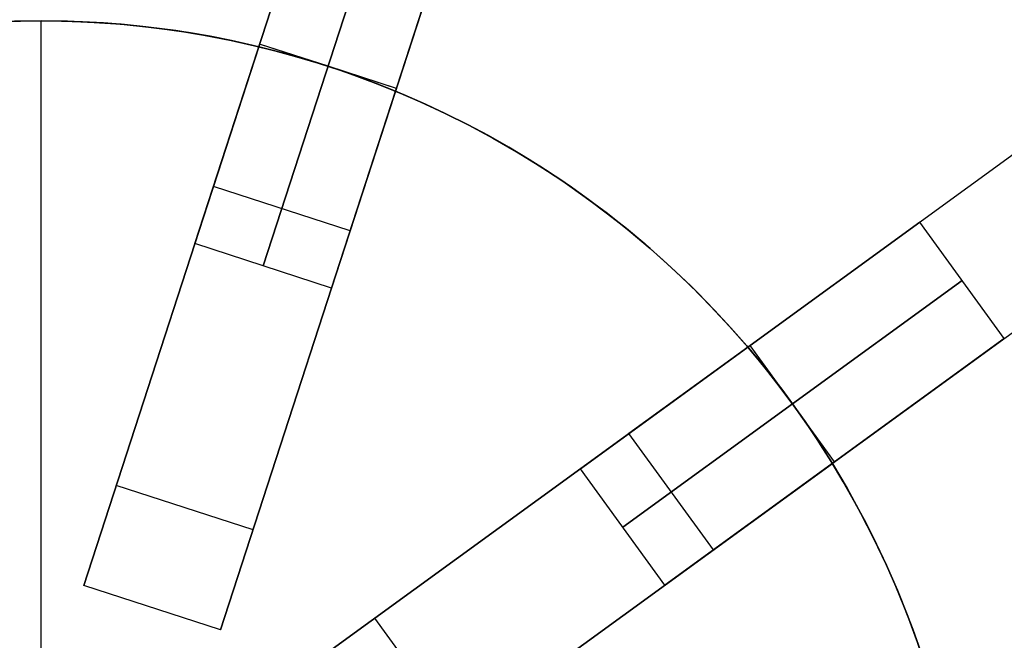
# Model space of a CAD drawing. Header units: centimetres. Extents: x 133.6 to 158.6, y -12.1 to 12.1.
# Tile 8 of 10: x 145.9 to 154.1, y 2.6 to 7.8. Entities that reach past the tile are written whole.
import ezdxf

# ---------------------------------------------------------------- set-up
doc = ezdxf.new("R2010")
doc.units = ezdxf.units.CM
doc.layers.add('Capa 04', color=7, linetype='Continuous')

msp = doc.modelspace()

# ---------------------------------------------------------------- linework, layer by layer
at = {"layer": 'Capa 04'}
for points in [[(147.5123, 6.3673), (149.3664, 12.0736)], [(148.6536, 5.9965), (150.5077, 11.7028)], [(147.3578, 5.8917), (148.4394, 9.2204)], [(148.4394, 9.2204), (147.3578, 5.8917)], [(147.9285, 5.7063), (149.01, 9.035)], [(149.01, 9.035), (147.9285, 5.7063)], [(148.4991, 5.5209), (149.5807, 8.8496)], [(149.5807, 8.8496), (148.4991, 5.5209)], [(150.9803, 4.306), (155.8344, 7.8327)], [(147.8914, 7.534), (147.6599, 7.5861), (147.4291, 7.6307), (147.1992, 7.6679), (146.9706, 7.698), (146.7435, 7.7211), (146.5183, 7.7373), (146.2951, 7.7469), (146.0744, 7.75), (145.8536, 7.7469), (145.6304, 7.7373), (145.4052, 7.7211), (145.1781, 7.698), (144.9495, 7.6679), (144.7196, 7.6307), (144.4888, 7.5861), (144.2573, 7.534)], [(147.8914, 7.534), (147.6599, 7.5861), (147.4291, 7.6307), (147.1992, 7.6679), (146.9706, 7.698), (146.7435, 7.7211), (146.5183, 7.7373), (146.2951, 7.7469), (146.0744, 7.75), (145.8536, 7.7469), (145.6304, 7.7373), (145.4052, 7.7211), (145.1781, 7.698), (144.9495, 7.6679), (144.7196, 7.6307), (144.4888, 7.5861), (144.2573, 7.534)], [(144.2573, 7.534), (144.4888, 7.5861), (144.7196, 7.6307), (144.9495, 7.6679), (145.1781, 7.698), (145.4052, 7.7211), (145.6304, 7.7373), (145.8536, 7.7469), (146.0744, 7.75), (146.2951, 7.7469), (146.5183, 7.7373), (146.7435, 7.7211), (146.9706, 7.698), (147.1992, 7.6679), (147.4291, 7.6307), (147.6599, 7.5861), (147.8914, 7.534)], [(144.2573, 7.534), (144.4888, 7.5861), (144.7196, 7.6307), (144.9495, 7.6679), (145.1781, 7.698), (145.4052, 7.7211), (145.6304, 7.7373), (145.8536, 7.7469), (146.0744, 7.75), (146.2951, 7.7469), (146.5183, 7.7373), (146.7435, 7.7211), (146.9706, 7.698), (147.1992, 7.6679), (147.4291, 7.6307), (147.6599, 7.5861), (147.8914, 7.534)], [(153.4123, 2.4936), (153.3486, 2.6735), (153.2802, 2.8527), (153.207, 3.0312), (153.129, 3.2086), (153.0462, 3.3847), (152.9586, 3.5595), (152.8662, 3.7327), (152.7691, 3.9041), (152.6674, 4.0736), (152.5611, 4.2409), (152.4502, 4.4058), (152.3348, 4.5682), (152.2151, 4.728), (152.0911, 4.8848), (151.9629, 5.0386), (151.8306, 5.1892), (151.6945, 5.3364), (151.5544, 5.4801), (151.4108, 5.6201), (151.2635, 5.7563), (151.113, 5.8885), (150.9592, 6.0167), (150.8023, 6.1408), (150.6426, 6.2605), (150.4802, 6.3758), (150.3152, 6.4867), (150.1479, 6.5931), (149.9785, 6.6948), (149.8071, 6.7919), (149.6339, 6.8842), (149.4591, 6.9718), (149.2829, 7.0546), (149.1055, 7.1326), (148.9271, 7.2059), (148.7478, 7.2743), (148.5679, 7.3379), (148.3875, 7.3967), (148.2068, 7.4508), (148.026, 7.5002), (147.8453, 7.545), (147.6647, 7.5851), (147.4846, 7.6206), (147.3049, 7.6517), (147.126, 7.6783), (146.9479, 7.7006), (146.7707, 7.7187), (146.5947, 7.7325), (146.4199, 7.7423), (146.2464, 7.7481), (146.0744, 7.75), (145.9023, 7.7481), (145.7289, 7.7423)], [(145.7289, 7.7423), (145.9023, 7.7481), (146.0744, 7.75), (146.2464, 7.7481), (146.4199, 7.7423), (146.5947, 7.7325), (146.7707, 7.7187), (146.9479, 7.7006), (147.126, 7.6783), (147.3049, 7.6517), (147.4846, 7.6206), (147.6647, 7.5851), (147.8453, 7.545), (148.026, 7.5002), (148.2068, 7.4508), (148.3875, 7.3967), (148.5679, 7.3379), (148.7478, 7.2743), (148.9271, 7.2059), (149.1055, 7.1326), (149.2829, 7.0546), (149.4591, 6.9718), (149.6339, 6.8842), (149.8071, 6.7919), (149.9785, 6.6948), (150.1479, 6.5931), (150.3152, 6.4867), (150.4802, 6.3758), (150.6426, 6.2605), (150.8023, 6.1408), (150.9592, 6.0167), (151.113, 5.8885), (151.2635, 5.7563), (151.4108, 5.6201), (151.5544, 5.4801), (151.6945, 5.3364), (151.8306, 5.1892), (151.9629, 5.0386), (152.0911, 4.8848), (152.2151, 4.728), (152.3348, 4.5682), (152.4502, 4.4058), (152.5611, 4.2409), (152.6674, 4.0736), (152.7691, 3.9041), (152.8662, 3.7327), (152.9586, 3.5595), (153.0462, 3.3847), (153.129, 3.2086), (153.207, 3.0312), (153.2802, 2.8527), (153.3486, 2.6735), (153.4123, 2.4936)], [(146.0744, -7.75), (146.0744, 7.75)], [(146.0744, -7.75), (146.0744, 7.75)], [(146.0744, -7.75), (146.0744, 7.75)], [(146.0744, -7.75), (146.0744, 7.75)], [(146.4308, 3.0386), (147.8914, 7.534)], [(147.8914, 7.534), (146.4308, 3.0386)], [(147.5123, 6.3673), (147.8914, 7.534)], [(147.8914, 7.534), (147.5123, 6.3673)], [(147.8986, 7.5561), (147.8914, 7.534)], [(147.8986, 7.5561), (147.8914, 7.534)], [(147.8914, 7.534), (147.8986, 7.5561)], [(147.8914, 7.534), (147.8986, 7.5561)], [(147.8914, 7.534), (148.0359, 7.4977), (148.1805, 7.4583), (148.3249, 7.416), (148.4692, 7.3707)], [(147.8914, 7.534), (148.0359, 7.4977), (148.1805, 7.4583), (148.3249, 7.416), (148.4692, 7.3707)], [(148.4692, 7.3707), (148.3249, 7.416), (148.1805, 7.4583), (148.0359, 7.4977), (147.8914, 7.534)], [(148.4692, 7.3707), (148.3249, 7.416), (148.1805, 7.4583), (148.0359, 7.4977), (147.8914, 7.534)], [(148.4692, 7.3707), (147.8986, 7.5561)], [(148.4692, 7.3707), (147.8986, 7.5561)], [(148.4692, 7.3707), (147.8986, 7.5561)], [(148.4692, 7.3707), (147.8986, 7.5561)], [(149.0399, 7.1853), (147.8986, 7.5561)], [(149.0399, 7.1853), (147.8986, 7.5561)], [(149.0399, 7.1853), (147.8986, 7.5561)], [(149.0399, 7.1853), (147.8986, 7.5561)], [(149.0399, 7.1853), (148.4692, 7.3707)], [(149.0399, 7.1853), (148.4692, 7.3707)], [(149.0399, 7.1853), (148.4692, 7.3707)], [(149.0399, 7.1853), (148.4692, 7.3707)], [(148.4692, 7.3707), (148.6107, 7.3232), (148.7518, 7.2728), (148.8925, 7.2195), (149.0327, 7.1632)], [(148.4692, 7.3707), (148.6107, 7.3232), (148.7518, 7.2728), (148.8925, 7.2195), (149.0327, 7.1632)], [(149.0327, 7.1632), (148.8925, 7.2195), (148.7518, 7.2728), (148.6107, 7.3232), (148.4692, 7.3707)], [(149.0327, 7.1632), (148.8925, 7.2195), (148.7518, 7.2728), (148.6107, 7.3232), (148.4692, 7.3707)], [(147.572, 2.6678), (149.0327, 7.1632)], [(149.0327, 7.1632), (147.572, 2.6678)], [(148.6536, 5.9965), (149.0327, 7.1632)], [(149.0327, 7.1632), (148.6536, 5.9965)], [(149.0399, 7.1853), (149.0327, 7.1632)], [(149.0399, 7.1853), (149.0327, 7.1632)], [(149.0327, 7.1632), (149.0399, 7.1853)], [(149.0327, 7.1632), (149.0399, 7.1853)], [(151.9728, 5.0271), (151.82, 5.201), (151.6619, 5.3705), (151.4988, 5.5351), (151.3309, 5.6949), (151.1584, 5.8494), (150.9815, 5.9985), (150.8005, 6.1421), (150.6157, 6.28), (150.4274, 6.412), (150.2357, 6.538), (150.041, 6.6579), (149.8436, 6.7716), (149.6438, 6.8791), (149.4419, 6.9801), (149.2381, 7.0749), (149.0327, 7.1632)], [(151.9728, 5.0271), (151.82, 5.201), (151.6619, 5.3705), (151.4988, 5.5351), (151.3309, 5.6949), (151.1584, 5.8494), (150.9815, 5.9985), (150.8005, 6.1421), (150.6157, 6.28), (150.4274, 6.412), (150.2357, 6.538), (150.041, 6.6579), (149.8436, 6.7716), (149.6438, 6.8791), (149.4419, 6.9801), (149.2381, 7.0749), (149.0327, 7.1632)], [(149.0327, 7.1632), (149.2381, 7.0749), (149.4419, 6.9801), (149.6438, 6.8791), (149.8436, 6.7716), (150.041, 6.6579), (150.2357, 6.538), (150.4274, 6.412), (150.6157, 6.28), (150.8005, 6.1421), (150.9815, 5.9985), (151.1584, 5.8494), (151.3309, 5.6949), (151.4988, 5.5351), (151.6619, 5.3705), (151.82, 5.201), (151.9728, 5.0271)], [(149.0327, 7.1632), (149.2381, 7.0749), (149.4419, 6.9801), (149.6438, 6.8791), (149.8436, 6.7716), (150.041, 6.6579), (150.2357, 6.538), (150.4274, 6.412), (150.6157, 6.28), (150.8005, 6.1421), (150.9815, 5.9985), (151.1584, 5.8494), (151.3309, 5.6949), (151.4988, 5.5351), (151.6619, 5.3705), (151.82, 5.201), (151.9728, 5.0271)], [(151.6856, 3.3352), (156.5397, 6.8619)], [(148.6536, 5.9965), (147.5123, 6.3673)], [(148.6536, 5.9965), (147.5123, 6.3673)], [(148.6536, 5.9965), (147.5123, 6.3673)], [(150.5758, 4.0121), (153.4074, 6.0694)], [(153.4074, 6.0694), (150.5758, 4.0121)], [(154.1127, 5.0985), (153.4074, 6.0694)], [(154.1127, 5.0985), (153.4074, 6.0694)], [(148.4991, 5.5209), (147.3578, 5.8917)], [(148.4991, 5.5209), (147.3578, 5.8917)], [(150.9285, 3.5267), (153.76, 5.584)], [(153.76, 5.584), (150.9285, 3.5267)], [(151.2811, 3.0413), (154.1127, 5.0985)], [(154.1127, 5.0985), (151.2811, 3.0413)], [(148.1487, 2.2488), (151.9728, 5.0271)], [(151.9728, 5.0271), (148.1487, 2.2488)], [(150.9803, 4.306), (151.9728, 5.0271)], [(151.9728, 5.0271), (150.9803, 4.306)], [(151.9916, 5.0407), (151.9728, 5.0271)], [(151.9916, 5.0407), (151.9728, 5.0271)], [(151.9728, 5.0271), (151.9916, 5.0407)], [(151.9728, 5.0271), (151.9916, 5.0407)], [(151.9728, 5.0271), (152.0692, 4.9117), (152.1633, 4.7945), (152.255, 4.6757), (152.3442, 4.5553)], [(151.9728, 5.0271), (152.0692, 4.9117), (152.1633, 4.7945), (152.255, 4.6757), (152.3442, 4.5553)], [(152.3442, 4.5553), (152.255, 4.6757), (152.1633, 4.7945), (152.0692, 4.9117), (151.9728, 5.0271)], [(152.3442, 4.5553), (152.255, 4.6757), (152.1633, 4.7945), (152.0692, 4.9117), (151.9728, 5.0271)], [(152.3442, 4.5553), (151.9916, 5.0407)], [(152.3442, 4.5553), (151.9916, 5.0407)], [(152.3442, 4.5553), (151.9916, 5.0407)], [(152.3442, 4.5553), (151.9916, 5.0407)], [(152.6969, 4.0699), (151.9916, 5.0407)], [(152.6969, 4.0699), (151.9916, 5.0407)], [(152.6969, 4.0699), (151.9916, 5.0407)], [(152.6969, 4.0699), (151.9916, 5.0407)], [(152.6969, 4.0699), (152.3442, 4.5553)], [(152.6969, 4.0699), (152.3442, 4.5553)], [(152.6969, 4.0699), (152.3442, 4.5553)], [(152.6969, 4.0699), (152.3442, 4.5553)], [(152.3442, 4.5553), (152.4316, 4.4327), (152.5163, 4.3086), (152.5985, 4.1831), (152.6781, 4.0563)], [(152.3442, 4.5553), (152.4316, 4.4327), (152.5163, 4.3086), (152.5985, 4.1831), (152.6781, 4.0563)], [(152.6781, 4.0563), (152.5985, 4.1831), (152.5163, 4.3085), (152.4316, 4.4327), (152.3442, 4.5553)], [(152.6781, 4.0563), (152.5985, 4.1831), (152.5163, 4.3085), (152.4316, 4.4327), (152.3442, 4.5553)], [(151.6856, 3.3352), (150.9803, 4.306)], [(151.6856, 3.3352), (150.9803, 4.306)], [(151.6856, 3.3352), (150.9803, 4.306)], [(148.8541, 1.2779), (152.6781, 4.0563)], [(152.6781, 4.0563), (148.8541, 1.2779)], [(151.6856, 3.3352), (152.6781, 4.0563)], [(152.6781, 4.0563), (151.6856, 3.3352)], [(152.6969, 4.0699), (152.6781, 4.0563)], [(152.6969, 4.0699), (152.6781, 4.0563)], [(152.6781, 4.0563), (152.6969, 4.0699)], [(152.6781, 4.0563), (152.6969, 4.0699)], [(153.8011, 0.6), (153.7814, 0.8147), (153.7555, 1.0309), (153.7232, 1.2484), (153.6843, 1.4668), (153.6388, 1.6859), (153.5864, 1.9055), (153.5273, 2.1253), (153.4611, 2.3448), (153.388, 2.5639), (153.3078, 2.7821), (153.2205, 2.9993), (153.1261, 3.215), (153.0246, 3.4288), (152.9161, 3.6406), (152.8005, 3.8498), (152.6781, 4.0563)], [(153.8011, 0.6), (153.7814, 0.8147), (153.7555, 1.0309), (153.7232, 1.2484), (153.6843, 1.4668), (153.6388, 1.6859), (153.5864, 1.9055), (153.5273, 2.1253), (153.4611, 2.3448), (153.388, 2.5639), (153.3078, 2.7821), (153.2205, 2.9993), (153.1261, 3.215), (153.0246, 3.4288), (152.9161, 3.6406), (152.8005, 3.8498), (152.6781, 4.0563)], [(152.6781, 4.0563), (152.8005, 3.8498), (152.9161, 3.6406), (153.0246, 3.4288), (153.1261, 3.215), (153.2205, 2.9993), (153.3078, 2.7821), (153.388, 2.5639), (153.4611, 2.3448), (153.5273, 2.1253), (153.5864, 1.9055), (153.6388, 1.6859), (153.6843, 1.4668), (153.7232, 1.2484), (153.7555, 1.0309), (153.7814, 0.8147), (153.8011, 0.6)], [(152.6781, 4.0563), (152.8005, 3.8498), (152.9161, 3.6406), (153.0246, 3.4288), (153.1261, 3.215), (153.2205, 2.9993), (153.3078, 2.7821), (153.388, 2.5639), (153.4611, 2.3448), (153.5273, 2.1253), (153.5864, 1.9055), (153.6388, 1.6859), (153.6843, 1.4668), (153.7232, 1.2484), (153.7555, 1.0309), (153.7814, 0.8147), (153.8011, 0.6)], [(151.2811, 3.0413), (150.5758, 4.0121)], [(151.2811, 3.0413), (150.5758, 4.0121)], [(147.8436, 3.5034), (146.7023, 3.8743)], [(147.8436, 3.5034), (146.7023, 3.8743)], [(147.572, 2.6678), (146.4308, 3.0386)], [(147.572, 2.6678), (146.4308, 3.0386)], [(147.572, 2.6678), (146.4308, 3.0386)], [(147.572, 2.6678), (146.4308, 3.0386)], [(147.572, 2.6678), (146.4308, 3.0386)], [(147.572, 2.6678), (146.4308, 3.0386)], [(149.565, 1.7944), (148.8596, 2.7652)], [(149.565, 1.7944), (148.8596, 2.7652)]]:
    msp.add_lwpolyline(points, dxfattribs=at)
at = {"layer": 'Capa 04', "extrusion": (-0.587785, 0.809017, 3.30604e-15)}
msp.add_lwpolyline([(-127.6766, -180.0989), (-127.7432, -180.0997), (-127.8104, -180.1019), (-127.8781, -180.1057), (-127.9462, -180.1111), (-128.0148, -180.1181), (-128.0837, -180.1267), (-128.153, -180.137), (-128.2225, -180.149), (-128.2923, -180.1628), (-128.3622, -180.1783), (-128.4321, -180.1956), (-128.5021, -180.2147), (-128.5721, -180.2357), (-128.6419, -180.2585), (-128.7115, -180.2831), (-128.7809, -180.3096), (-128.85, -180.3379), (-128.9187, -180.3681), (-128.9869, -180.4002), (-129.0545, -180.4341), (-129.1216, -180.4698), (-129.1879, -180.5074), (-129.2535, -180.5468), (-129.3183, -180.588), (-129.3821, -180.6309), (-129.445, -180.6755), (-129.5068, -180.7219), (-129.5675, -180.7699), (-129.6271, -180.8195), (-129.6854, -180.8707), (-129.7423, -180.9234), (-129.798, -180.9776), (-129.8522, -181.0332), (-129.9049, -181.0902), (-129.9561, -181.1485), (-130.0057, -181.208), (-130.0537, -181.2688), (-130.1001, -181.3306), (-130.1447, -181.3935), (-130.1876, -181.4573), (-130.2288, -181.5221), (-130.2682, -181.5877), (-130.3057, -181.654), (-130.3415, -181.7211), (-130.3754, -181.7887), (-130.4075, -181.8569), (-130.4377, -181.9256), (-130.466, -181.9947), (-130.4925, -182.0641), (-130.5171, -182.1337), (-130.5399, -182.2035), (-130.5608, -182.2735), (-130.58, -182.3435), (-130.5973, -182.4134), (-130.6128, -182.4833), (-130.6266, -182.5531), (-130.6386, -182.6226), (-130.6489, -182.6919), (-130.6575, -182.7608), (-130.6645, -182.8294), (-130.6699, -182.8975), (-130.6737, -182.9652), (-130.6759, -183.0324), (-130.6766, -183.0989)], dxfattribs=at)
at = {"layer": 'Capa 04', "extrusion": (-0.587785, 0.809017, -3.34902e-15)}
msp.add_lwpolyline([(-130.6766, -237.0989), (-130.6759, -237.1655), (-130.6737, -237.2327), (-130.6699, -237.3004), (-130.6645, -237.3685), (-130.6575, -237.4371), (-130.6489, -237.506), (-130.6386, -237.5753), (-130.6266, -237.6448), (-130.6128, -237.7146), (-130.5973, -237.7845), (-130.58, -237.8544), (-130.5608, -237.9244), (-130.5399, -237.9944), (-130.5171, -238.0642), (-130.4925, -238.1338), (-130.466, -238.2032), (-130.4377, -238.2723), (-130.4075, -238.341), (-130.3754, -238.4092), (-130.3415, -238.4768), (-130.3057, -238.5439), (-130.2682, -238.6102), (-130.2288, -238.6758), (-130.1876, -238.7406), (-130.1447, -238.8044), (-130.1001, -238.8673), (-130.0537, -238.9291), (-130.0057, -238.9898), (-129.9561, -239.0494), (-129.9049, -239.1077), (-129.8522, -239.1646), (-129.798, -239.2203), (-129.7423, -239.2745), (-129.6854, -239.3272), (-129.6271, -239.3784), (-129.5675, -239.428), (-129.5068, -239.476), (-129.445, -239.5224), (-129.3821, -239.567), (-129.3183, -239.6099), (-129.2535, -239.6511), (-129.1879, -239.6905), (-129.1216, -239.728), (-129.0545, -239.7638), (-128.9869, -239.7977), (-128.9187, -239.8298), (-128.85, -239.86), (-128.7809, -239.8883), (-128.7115, -239.9148), (-128.6419, -239.9394), (-128.5721, -239.9622), (-128.5021, -239.9831), (-128.4321, -240.0023), (-128.3622, -240.0196), (-128.2923, -240.0351), (-128.2225, -240.0489), (-128.153, -240.0609), (-128.0837, -240.0712), (-128.0148, -240.0798), (-127.9462, -240.0868), (-127.8781, -240.0922), (-127.8104, -240.096), (-127.7432, -240.0982), (-127.6766, -240.0989)], dxfattribs=at)
at = {"layer": 'Capa 04', "extrusion": (1, 0, 0)}
for points in [[(7.75, -190.0989), (7.75, -188.8989)], [(7.75, -230.0989), (7.75, -231.2989)], [(7.5561, -231.2989), (7.5561, -230.0989)], [(7.5561, -190.0989), (7.5561, -188.8989)], [(7.5561, -180.0989), (7.5561, -188.8989)], [(7.5561, -190.0989), (7.5561, -230.0989)], [(7.5561, -231.2989), (7.5561, -240.0989)], [(7.3707, -231.2989), (7.3707, -230.0989)], [(7.3707, -190.0989), (7.3707, -188.8989)], [(7.1853, -231.2989), (7.1853, -230.0989)], [(7.1853, -190.0989), (7.1853, -188.8989)], [(7.1853, -180.0989), (7.1853, -188.8989)], [(7.1853, -190.0989), (7.1853, -230.0989)], [(7.1853, -231.2989), (7.1853, -240.0989)], [(6.3673, -230.0989), (6.3673, -190.0989)], [(6.1819, -230.0989), (6.1819, -190.0989)], [(5.9965, -230.0989), (5.9965, -190.0989)], [(5.0407, -231.2989), (5.0407, -230.0989)], [(5.0407, -190.0989), (5.0407, -188.8989)], [(5.0407, -180.0989), (5.0407, -188.8989)], [(5.0407, -190.0989), (5.0407, -230.0989)], [(5.0407, -231.2989), (5.0407, -240.0989)], [(4.5553, -231.2989), (4.5553, -230.0989)], [(4.5553, -190.0989), (4.5553, -188.8989)], [(4.306, -230.0989), (4.306, -190.0989)], [(4.0699, -231.2989), (4.0699, -230.0989)], [(4.0699, -190.0989), (4.0699, -188.8989)], [(4.0699, -180.0989), (4.0699, -188.8989)], [(4.0699, -190.0989), (4.0699, -230.0989)], [(4.0699, -231.2989), (4.0699, -240.0989)], [(3.8206, -230.0989), (3.8206, -190.0989)], [(3.3352, -230.0989), (3.3352, -190.0989)], [(3.0386, -237.0989), (3.0386, -231.2989)], [(3.0386, -188.8989), (3.0386, -183.0989)], [(2.8532, -237.0989), (2.8532, -231.2989)], [(2.8532, -188.8989), (2.8532, -183.0989)], [(2.6678, -237.0989), (2.6678, -231.2989)], [(2.6678, -188.8989), (2.6678, -183.0989)]]:
    msp.add_lwpolyline(points, dxfattribs=at)
at = {"layer": 'Capa 04'}
for points in [[(148.4692, 7.3707), (148.4692, 7.3707)], [(148.4692, 7.3707), (148.4692, 7.3707)], [(152.3442, 4.5553), (152.3442, 4.5553)], [(152.3442, 4.5553), (152.3442, 4.5553)]]:
    msp.add_lwpolyline(points, close=True, dxfattribs=at)
at = {"layer": 'Capa 04', "extrusion": (-0.587785, 0.809017, -6.31566e-16)}
msp.add_lwpolyline([(-127.6766, -180.0989), (-127.7432, -180.0997), (-127.8104, -180.1019), (-127.8781, -180.1057), (-127.9462, -180.1111), (-128.0148, -180.1181), (-128.0837, -180.1267), (-128.153, -180.137), (-128.2225, -180.149), (-128.2923, -180.1628), (-128.3622, -180.1783), (-128.4321, -180.1956), (-128.5021, -180.2147), (-128.5721, -180.2357), (-128.6419, -180.2585), (-128.7115, -180.2831), (-128.7809, -180.3096), (-128.85, -180.3379), (-128.9187, -180.3681), (-128.9869, -180.4002), (-129.0545, -180.4341), (-129.1216, -180.4698), (-129.1879, -180.5074), (-129.2535, -180.5468), (-129.3183, -180.588), (-129.3821, -180.6309), (-129.445, -180.6755), (-129.5068, -180.7219), (-129.5675, -180.7699), (-129.6271, -180.8195), (-129.6854, -180.8707), (-129.7423, -180.9234), (-129.798, -180.9776), (-129.8522, -181.0332), (-129.9049, -181.0902), (-129.9561, -181.1485), (-130.0057, -181.208), (-130.0537, -181.2688), (-130.1001, -181.3306), (-130.1447, -181.3935), (-130.1876, -181.4573), (-130.2288, -181.5221), (-130.2682, -181.5877), (-130.3057, -181.654), (-130.3415, -181.7211), (-130.3754, -181.7887), (-130.4075, -181.8569), (-130.4377, -181.9256), (-130.466, -181.9947), (-130.4925, -182.0641), (-130.5171, -182.1337), (-130.5399, -182.2035), (-130.5608, -182.2735), (-130.58, -182.3435), (-130.5973, -182.4134), (-130.6128, -182.4833), (-130.6266, -182.5531), (-130.6386, -182.6226), (-130.6489, -182.6919), (-130.6575, -182.7608), (-130.6645, -182.8294), (-130.6699, -182.8975), (-130.6737, -182.9652), (-130.6759, -183.0324), (-130.6766, -183.0989)], dxfattribs=at)
at = {"layer": 'Capa 04', "extrusion": (-0.587785, 0.809017, 5.64807e-16)}
msp.add_lwpolyline([(-130.6766, -237.0989), (-130.6759, -237.1655), (-130.6737, -237.2327), (-130.6699, -237.3004), (-130.6645, -237.3685), (-130.6575, -237.4371), (-130.6489, -237.506), (-130.6386, -237.5753), (-130.6266, -237.6448), (-130.6128, -237.7146), (-130.5973, -237.7845), (-130.58, -237.8544), (-130.5608, -237.9244), (-130.5399, -237.9944), (-130.5171, -238.0642), (-130.4925, -238.1338), (-130.466, -238.2032), (-130.4377, -238.2723), (-130.4075, -238.341), (-130.3754, -238.4092), (-130.3415, -238.4768), (-130.3057, -238.5439), (-130.2682, -238.6102), (-130.2288, -238.6758), (-130.1876, -238.7406), (-130.1447, -238.8044), (-130.1001, -238.8673), (-130.0537, -238.9291), (-130.0057, -238.9898), (-129.9561, -239.0494), (-129.9049, -239.1077), (-129.8522, -239.1646), (-129.798, -239.2203), (-129.7423, -239.2745), (-129.6854, -239.3272), (-129.6271, -239.3784), (-129.5675, -239.428), (-129.5068, -239.476), (-129.445, -239.5224), (-129.3821, -239.567), (-129.3183, -239.6099), (-129.2535, -239.6511), (-129.1879, -239.6905), (-129.1216, -239.728), (-129.0545, -239.7638), (-128.9869, -239.7977), (-128.9187, -239.8298), (-128.85, -239.86), (-128.7809, -239.8883), (-128.7115, -239.9148), (-128.6419, -239.9394), (-128.5721, -239.9622), (-128.5021, -239.9831), (-128.4321, -240.0023), (-128.3622, -240.0196), (-128.2923, -240.0351), (-128.2225, -240.0489), (-128.153, -240.0609), (-128.0837, -240.0712), (-128.0148, -240.0798), (-127.9462, -240.0868), (-127.8781, -240.0922), (-127.8104, -240.096), (-127.7432, -240.0982), (-127.6766, -240.0989)], dxfattribs=at)
at = {"layer": 'Capa 04', "extrusion": (-0.587785, 0.809017, -1.33555e-14)}
msp.add_lwpolyline([(-130.6766, -237.0989), (-130.6759, -237.1655), (-130.6737, -237.2327), (-130.6699, -237.3004), (-130.6645, -237.3685), (-130.6575, -237.4371), (-130.6489, -237.506), (-130.6386, -237.5753), (-130.6266, -237.6448), (-130.6128, -237.7146), (-130.5973, -237.7845), (-130.58, -237.8544), (-130.5608, -237.9244), (-130.5399, -237.9944), (-130.5171, -238.0642), (-130.4925, -238.1338), (-130.466, -238.2032), (-130.4377, -238.2723), (-130.4075, -238.341), (-130.3754, -238.4092), (-130.3415, -238.4768), (-130.3057, -238.5439), (-130.2682, -238.6102), (-130.2288, -238.6758), (-130.1876, -238.7406), (-130.1447, -238.8044), (-130.1001, -238.8673), (-130.0537, -238.9291), (-130.0057, -238.9898), (-129.9561, -239.0494), (-129.9049, -239.1077), (-129.8522, -239.1646), (-129.798, -239.2203), (-129.7423, -239.2745), (-129.6854, -239.3272), (-129.6271, -239.3784), (-129.5675, -239.428), (-129.5068, -239.476), (-129.445, -239.5224), (-129.3821, -239.567), (-129.3183, -239.6099), (-129.2535, -239.6511), (-129.1879, -239.6905), (-129.1216, -239.728), (-129.0545, -239.7638), (-128.9869, -239.7977), (-128.9187, -239.8298), (-128.85, -239.86), (-128.7809, -239.8883), (-128.7115, -239.9148), (-128.6419, -239.9394), (-128.5721, -239.9622), (-128.5021, -239.9831), (-128.4321, -240.0023), (-128.3622, -240.0196), (-128.2923, -240.0351), (-128.2225, -240.0489), (-128.153, -240.0609), (-128.0837, -240.0712), (-128.0148, -240.0798), (-127.9462, -240.0868), (-127.8781, -240.0922), (-127.8104, -240.096), (-127.7432, -240.0982), (-127.6766, -240.0989)], dxfattribs=at)
at = {"layer": 'Capa 04', "extrusion": (0.951057, -0.309017, 3.73979e-15)}
msp.add_lwpolyline([(48.1395, -183.0989), (48.1402, -183.0324), (48.1424, -182.9652), (48.1462, -182.8975), (48.1516, -182.8294), (48.1586, -182.7608), (48.1672, -182.6919), (48.1775, -182.6226), (48.1895, -182.5531), (48.2033, -182.4833), (48.2188, -182.4134), (48.2361, -182.3435), (48.2553, -182.2735), (48.2762, -182.2035), (48.299, -182.1337), (48.3236, -182.0641), (48.3501, -181.9947), (48.3784, -181.9256), (48.4086, -181.8569), (48.4407, -181.7887), (48.4746, -181.7211), (48.5104, -181.654), (48.5479, -181.5877), (48.5873, -181.5221), (48.6285, -181.4573), (48.6714, -181.3935), (48.716, -181.3306), (48.7624, -181.2688), (48.8104, -181.208), (48.86, -181.1485), (48.9112, -181.0902), (48.9639, -181.0332), (49.0181, -180.9776), (49.0738, -180.9234), (49.1307, -180.8707), (49.189, -180.8195), (49.2486, -180.7699), (49.3093, -180.7219), (49.3711, -180.6755), (49.434, -180.6309), (49.4978, -180.588), (49.5626, -180.5468), (49.6282, -180.5074), (49.6945, -180.4698), (49.7616, -180.4341), (49.8292, -180.4002), (49.8974, -180.3681), (49.9661, -180.3379), (50.0352, -180.3096), (50.1046, -180.2831), (50.1742, -180.2585), (50.244, -180.2357), (50.314, -180.2147), (50.384, -180.1956), (50.4539, -180.1783), (50.5238, -180.1628), (50.5936, -180.149), (50.6631, -180.137), (50.7324, -180.1267), (50.8013, -180.1181), (50.8699, -180.1111), (50.938, -180.1057), (51.0057, -180.1019), (51.0729, -180.0997), (51.1395, -180.0989)], dxfattribs=at)
at = {"layer": 'Capa 04', "extrusion": (0.951057, -0.309017, 1.09564e-15)}
msp.add_lwpolyline([(51.1395, -240.0989), (51.0729, -240.0982), (51.0057, -240.096), (50.938, -240.0922), (50.8699, -240.0868), (50.8013, -240.0798), (50.7324, -240.0712), (50.6631, -240.0609), (50.5936, -240.0489), (50.5238, -240.0351), (50.4539, -240.0196), (50.384, -240.0023), (50.314, -239.9831), (50.244, -239.9622), (50.1742, -239.9394), (50.1046, -239.9148), (50.0352, -239.8883), (49.9661, -239.86), (49.8974, -239.8298), (49.8292, -239.7977), (49.7616, -239.7638), (49.6945, -239.728), (49.6282, -239.6905), (49.5626, -239.6511), (49.4978, -239.6099), (49.434, -239.567), (49.3711, -239.5224), (49.3093, -239.476), (49.2486, -239.428), (49.189, -239.3784), (49.1307, -239.3272), (49.0738, -239.2745), (49.0181, -239.2203), (48.9639, -239.1646), (48.9112, -239.1077), (48.86, -239.0494), (48.8104, -238.9898), (48.7624, -238.9291), (48.716, -238.8673), (48.6714, -238.8044), (48.6285, -238.7406), (48.5873, -238.6758), (48.5479, -238.6102), (48.5104, -238.5439), (48.4746, -238.4768), (48.4407, -238.4092), (48.4086, -238.341), (48.3784, -238.2723), (48.3501, -238.2032), (48.3236, -238.1338), (48.299, -238.0642), (48.2762, -237.9944), (48.2553, -237.9244), (48.2361, -237.8544), (48.2188, -237.7845), (48.2033, -237.7146), (48.1895, -237.6448), (48.1775, -237.5753), (48.1672, -237.506), (48.1586, -237.4371), (48.1516, -237.3685), (48.1462, -237.3004), (48.1424, -237.2327), (48.1402, -237.1655), (48.1395, -237.0989)], dxfattribs=at)
at = {"layer": 'Capa 04', "extrusion": (0.951057, -0.309017, 1.83587e-14)}
msp.add_lwpolyline([(48.1395, -183.0989), (48.1402, -183.0324), (48.1424, -182.9652), (48.1462, -182.8975), (48.1516, -182.8294), (48.1586, -182.7608), (48.1672, -182.6919), (48.1775, -182.6226), (48.1895, -182.5531), (48.2033, -182.4833), (48.2188, -182.4134), (48.2361, -182.3435), (48.2553, -182.2735), (48.2762, -182.2035), (48.299, -182.1337), (48.3236, -182.0641), (48.3501, -181.9947), (48.3784, -181.9256), (48.4086, -181.8569), (48.4407, -181.7887), (48.4746, -181.7211), (48.5104, -181.654), (48.5479, -181.5877), (48.5873, -181.5221), (48.6285, -181.4573), (48.6714, -181.3935), (48.716, -181.3306), (48.7624, -181.2688), (48.8104, -181.208), (48.86, -181.1485), (48.9112, -181.0902), (48.9639, -181.0332), (49.0181, -180.9776), (49.0738, -180.9234), (49.1307, -180.8707), (49.189, -180.8195), (49.2486, -180.7699), (49.3093, -180.7219), (49.3711, -180.6755), (49.434, -180.6309), (49.4978, -180.588), (49.5626, -180.5468), (49.6282, -180.5074), (49.6945, -180.4698), (49.7616, -180.4341), (49.8292, -180.4002), (49.8974, -180.3681), (49.9661, -180.3379), (50.0352, -180.3096), (50.1046, -180.2831), (50.1742, -180.2585), (50.244, -180.2357), (50.314, -180.2147), (50.384, -180.1956), (50.4539, -180.1783), (50.5238, -180.1628), (50.5936, -180.149), (50.6631, -180.137), (50.7324, -180.1267), (50.8013, -180.1181), (50.8699, -180.1111), (50.938, -180.1057), (51.0057, -180.1019), (51.0729, -180.0997), (51.1395, -180.0989)], dxfattribs=at)
at = {"layer": 'Capa 04', "extrusion": (0.951057, -0.309017, -2.01033e-14)}
msp.add_lwpolyline([(51.1395, -240.0989), (51.0729, -240.0982), (51.0057, -240.096), (50.938, -240.0922), (50.8699, -240.0868), (50.8013, -240.0798), (50.7324, -240.0712), (50.6631, -240.0609), (50.5936, -240.0489), (50.5238, -240.0351), (50.4539, -240.0196), (50.384, -240.0023), (50.314, -239.9831), (50.244, -239.9622), (50.1742, -239.9394), (50.1046, -239.9148), (50.0352, -239.8883), (49.9661, -239.86), (49.8974, -239.8298), (49.8292, -239.7977), (49.7616, -239.7638), (49.6945, -239.728), (49.6282, -239.6905), (49.5626, -239.6511), (49.4978, -239.6099), (49.434, -239.567), (49.3711, -239.5224), (49.3093, -239.476), (49.2486, -239.428), (49.189, -239.3784), (49.1307, -239.3272), (49.0738, -239.2745), (49.0181, -239.2203), (48.9639, -239.1646), (48.9112, -239.1077), (48.86, -239.0494), (48.8104, -238.9898), (48.7624, -238.9291), (48.716, -238.8673), (48.6714, -238.8044), (48.6285, -238.7406), (48.5873, -238.6758), (48.5479, -238.6102), (48.5104, -238.5439), (48.4746, -238.4768), (48.4407, -238.4092), (48.4086, -238.341), (48.3784, -238.2723), (48.3501, -238.2032), (48.3236, -238.1338), (48.299, -238.0642), (48.2762, -237.9944), (48.2553, -237.9244), (48.2361, -237.8544), (48.2188, -237.7845), (48.2033, -237.7146), (48.1895, -237.6448), (48.1775, -237.5753), (48.1672, -237.506), (48.1586, -237.4371), (48.1516, -237.3685), (48.1462, -237.3004), (48.1424, -237.2327), (48.1402, -237.1655), (48.1395, -237.0989)], dxfattribs=at)
at = {"layer": 'Capa 04', "extrusion": (0.951057, -0.309017, -4.28006e-15)}
msp.add_lwpolyline([(48.1395, -183.0989), (48.1402, -183.0324), (48.1424, -182.9652), (48.1462, -182.8975), (48.1516, -182.8294), (48.1586, -182.7608), (48.1672, -182.6919), (48.1775, -182.6226), (48.1895, -182.5531), (48.2033, -182.4833), (48.2188, -182.4134), (48.2361, -182.3435), (48.2553, -182.2735), (48.2762, -182.2035), (48.299, -182.1337), (48.3236, -182.0641), (48.3501, -181.9947), (48.3784, -181.9256), (48.4086, -181.8569), (48.4407, -181.7887), (48.4746, -181.7211), (48.5104, -181.654), (48.5479, -181.5877), (48.5873, -181.5221), (48.6285, -181.4573), (48.6714, -181.3935), (48.716, -181.3306), (48.7624, -181.2688), (48.8104, -181.208), (48.86, -181.1485), (48.9112, -181.0902), (48.9639, -181.0332), (49.0181, -180.9776), (49.0738, -180.9234), (49.1307, -180.8707), (49.189, -180.8195), (49.2486, -180.7699), (49.3093, -180.7219), (49.3711, -180.6755), (49.434, -180.6309), (49.4978, -180.588), (49.5626, -180.5468), (49.6282, -180.5074), (49.6945, -180.4698), (49.7616, -180.4341), (49.8292, -180.4002), (49.8974, -180.3681), (49.9661, -180.3379), (50.0352, -180.3096), (50.1046, -180.2831), (50.1742, -180.2585), (50.244, -180.2357), (50.314, -180.2147), (50.384, -180.1956), (50.4539, -180.1783), (50.5238, -180.1628), (50.5936, -180.149), (50.6631, -180.137), (50.7324, -180.1267), (50.8013, -180.1181), (50.8699, -180.1111), (50.938, -180.1057), (51.0057, -180.1019), (51.0729, -180.0997), (51.1395, -180.0989)], dxfattribs=at)
at = {"layer": 'Capa 04', "extrusion": (0.951057, -0.309017, -1.93185e-14)}
msp.add_lwpolyline([(51.1395, -240.0989), (51.0729, -240.0982), (51.0057, -240.096), (50.938, -240.0922), (50.8699, -240.0868), (50.8013, -240.0798), (50.7324, -240.0712), (50.6631, -240.0609), (50.5936, -240.0489), (50.5238, -240.0351), (50.4539, -240.0196), (50.384, -240.0023), (50.314, -239.9831), (50.244, -239.9622), (50.1742, -239.9394), (50.1046, -239.9148), (50.0352, -239.8883), (49.9661, -239.86), (49.8974, -239.8298), (49.8292, -239.7977), (49.7616, -239.7638), (49.6945, -239.728), (49.6282, -239.6905), (49.5626, -239.6511), (49.4978, -239.6099), (49.434, -239.567), (49.3711, -239.5224), (49.3093, -239.476), (49.2486, -239.428), (49.189, -239.3784), (49.1307, -239.3272), (49.0738, -239.2745), (49.0181, -239.2203), (48.9639, -239.1646), (48.9112, -239.1077), (48.86, -239.0494), (48.8104, -238.9898), (48.7624, -238.9291), (48.716, -238.8673), (48.6714, -238.8044), (48.6285, -238.7406), (48.5873, -238.6758), (48.5479, -238.6102), (48.5104, -238.5439), (48.4746, -238.4768), (48.4407, -238.4092), (48.4086, -238.341), (48.3784, -238.2723), (48.3501, -238.2032), (48.3236, -238.1338), (48.299, -238.0642), (48.2762, -237.9944), (48.2553, -237.9244), (48.2361, -237.8544), (48.2188, -237.7845), (48.2033, -237.7146), (48.1895, -237.6448), (48.1775, -237.5753), (48.1672, -237.506), (48.1586, -237.4371), (48.1516, -237.3685), (48.1462, -237.3004), (48.1424, -237.2327), (48.1402, -237.1655), (48.1395, -237.0989)], dxfattribs=at)
at = {"layer": 'Capa 04', "extrusion": (-0.587785, 0.809017, -5.57634e-15)}
msp.add_lwpolyline([(-121.1766, -183.0989), (-121.1774, -183.0324), (-121.1796, -182.9652), (-121.1834, -182.8975), (-121.1888, -182.8294), (-121.1958, -182.7608), (-121.2044, -182.6919), (-121.2147, -182.6226), (-121.2267, -182.5531), (-121.2405, -182.4833), (-121.256, -182.4134), (-121.2733, -182.3435), (-121.2924, -182.2735), (-121.3134, -182.2035), (-121.3362, -182.1337), (-121.3608, -182.0641), (-121.3873, -181.9947), (-121.4156, -181.9256), (-121.4458, -181.8569), (-121.4779, -181.7887), (-121.5118, -181.7211), (-121.5475, -181.654), (-121.5851, -181.5877), (-121.6245, -181.5221), (-121.6657, -181.4573), (-121.7086, -181.3935), (-121.7532, -181.3306), (-121.7996, -181.2688), (-121.8476, -181.208), (-121.8972, -181.1485), (-121.9484, -181.0902), (-122.0011, -181.0332), (-122.0553, -180.9776), (-122.1109, -180.9234), (-122.1679, -180.8707), (-122.2262, -180.8195), (-122.2857, -180.7699), (-122.3465, -180.7219), (-122.4083, -180.6755), (-122.4712, -180.6309), (-122.535, -180.588), (-122.5998, -180.5468), (-122.6654, -180.5074), (-122.7317, -180.4698), (-122.7988, -180.4341), (-122.8664, -180.4002), (-122.9346, -180.3681), (-123.0033, -180.3379), (-123.0724, -180.3096), (-123.1417, -180.2831), (-123.2114, -180.2585), (-123.2812, -180.2357), (-123.3512, -180.2147), (-123.4212, -180.1956), (-123.4911, -180.1783), (-123.561, -180.1628), (-123.6308, -180.149), (-123.7003, -180.137), (-123.7696, -180.1267), (-123.8385, -180.1181), (-123.9071, -180.1111), (-123.9752, -180.1057), (-124.0429, -180.1019), (-124.1101, -180.0997), (-124.1766, -180.0989)], dxfattribs=at)
at = {"layer": 'Capa 04', "extrusion": (-0.587785, 0.809017, 7.25132e-15)}
msp.add_lwpolyline([(-124.1766, -240.0989), (-124.1101, -240.0982), (-124.0429, -240.096), (-123.9752, -240.0922), (-123.9071, -240.0868), (-123.8385, -240.0798), (-123.7696, -240.0712), (-123.7003, -240.0609), (-123.6308, -240.0489), (-123.561, -240.0351), (-123.4911, -240.0196), (-123.4212, -240.0023), (-123.3512, -239.9831), (-123.2812, -239.9622), (-123.2114, -239.9394), (-123.1417, -239.9148), (-123.0724, -239.8883), (-123.0033, -239.86), (-122.9346, -239.8298), (-122.8664, -239.7977), (-122.7988, -239.7638), (-122.7317, -239.728), (-122.6654, -239.6905), (-122.5998, -239.6511), (-122.535, -239.6099), (-122.4712, -239.567), (-122.4083, -239.5224), (-122.3465, -239.476), (-122.2857, -239.428), (-122.2262, -239.3784), (-122.1679, -239.3272), (-122.1109, -239.2745), (-122.0553, -239.2203), (-122.0011, -239.1646), (-121.9484, -239.1077), (-121.8972, -239.0494), (-121.8476, -238.9898), (-121.7996, -238.9291), (-121.7532, -238.8673), (-121.7086, -238.8044), (-121.6657, -238.7406), (-121.6245, -238.6758), (-121.5851, -238.6102), (-121.5475, -238.5439), (-121.5118, -238.4768), (-121.4779, -238.4092), (-121.4458, -238.341), (-121.4156, -238.2723), (-121.3873, -238.2032), (-121.3608, -238.1338), (-121.3362, -238.0642), (-121.3134, -237.9944), (-121.2924, -237.9244), (-121.2733, -237.8544), (-121.256, -237.7845), (-121.2405, -237.7146), (-121.2267, -237.6448), (-121.2147, -237.5753), (-121.2044, -237.506), (-121.1958, -237.4371), (-121.1888, -237.3685), (-121.1834, -237.3004), (-121.1796, -237.2327), (-121.1774, -237.1655), (-121.1766, -237.0989)], dxfattribs=at)
at = {"layer": 'Capa 04', "extrusion": (-0.587785, 0.809017, -3.37434e-15)}
msp.add_lwpolyline([(-121.1766, -183.0989), (-121.1774, -183.0324), (-121.1796, -182.9652), (-121.1834, -182.8975), (-121.1888, -182.8294), (-121.1958, -182.7608), (-121.2044, -182.6919), (-121.2147, -182.6226), (-121.2267, -182.5531), (-121.2405, -182.4833), (-121.256, -182.4134), (-121.2733, -182.3435), (-121.2924, -182.2735), (-121.3134, -182.2035), (-121.3362, -182.1337), (-121.3608, -182.0641), (-121.3873, -181.9947), (-121.4156, -181.9256), (-121.4458, -181.8569), (-121.4779, -181.7887), (-121.5118, -181.7211), (-121.5475, -181.654), (-121.5851, -181.5877), (-121.6245, -181.5221), (-121.6657, -181.4573), (-121.7086, -181.3935), (-121.7532, -181.3306), (-121.7996, -181.2688), (-121.8476, -181.208), (-121.8972, -181.1485), (-121.9484, -181.0902), (-122.0011, -181.0332), (-122.0553, -180.9776), (-122.1109, -180.9234), (-122.1679, -180.8707), (-122.2262, -180.8195), (-122.2857, -180.7699), (-122.3465, -180.7219), (-122.4083, -180.6755), (-122.4712, -180.6309), (-122.535, -180.588), (-122.5998, -180.5468), (-122.6654, -180.5074), (-122.7317, -180.4698), (-122.7988, -180.4341), (-122.8664, -180.4002), (-122.9346, -180.3681), (-123.0033, -180.3379), (-123.0724, -180.3096), (-123.1417, -180.2831), (-123.2114, -180.2585), (-123.2812, -180.2357), (-123.3512, -180.2147), (-123.4212, -180.1956), (-123.4911, -180.1783), (-123.561, -180.1628), (-123.6308, -180.149), (-123.7003, -180.137), (-123.7696, -180.1267), (-123.8385, -180.1181), (-123.9071, -180.1111), (-123.9752, -180.1057), (-124.0429, -180.1019), (-124.1101, -180.0997), (-124.1766, -180.0989)], dxfattribs=at)
at = {"layer": 'Capa 04', "extrusion": (-0.587785, 0.809017, 7.55743e-15)}
msp.add_lwpolyline([(-124.1766, -240.0989), (-124.1101, -240.0982), (-124.0429, -240.096), (-123.9752, -240.0922), (-123.9071, -240.0868), (-123.8385, -240.0798), (-123.7696, -240.0712), (-123.7003, -240.0609), (-123.6308, -240.0489), (-123.561, -240.0351), (-123.4911, -240.0196), (-123.4212, -240.0023), (-123.3512, -239.9831), (-123.2812, -239.9622), (-123.2114, -239.9394), (-123.1417, -239.9148), (-123.0724, -239.8883), (-123.0033, -239.86), (-122.9346, -239.8298), (-122.8664, -239.7977), (-122.7988, -239.7638), (-122.7317, -239.728), (-122.6654, -239.6905), (-122.5998, -239.6511), (-122.535, -239.6099), (-122.4712, -239.567), (-122.4083, -239.5224), (-122.3465, -239.476), (-122.2857, -239.428), (-122.2262, -239.3784), (-122.1679, -239.3272), (-122.1109, -239.2745), (-122.0553, -239.2203), (-122.0011, -239.1646), (-121.9484, -239.1077), (-121.8972, -239.0494), (-121.8476, -238.9898), (-121.7996, -238.9291), (-121.7532, -238.8673), (-121.7086, -238.8044), (-121.6657, -238.7406), (-121.6245, -238.6758), (-121.5851, -238.6102), (-121.5475, -238.5439), (-121.5118, -238.4768), (-121.4779, -238.4092), (-121.4458, -238.341), (-121.4156, -238.2723), (-121.3873, -238.2032), (-121.3608, -238.1338), (-121.3362, -238.0642), (-121.3134, -237.9944), (-121.2924, -237.9244), (-121.2733, -237.8544), (-121.256, -237.7845), (-121.2405, -237.7146), (-121.2267, -237.6448), (-121.2147, -237.5753), (-121.2044, -237.506), (-121.1958, -237.4371), (-121.1888, -237.3685), (-121.1834, -237.3004), (-121.1796, -237.2327), (-121.1774, -237.1655), (-121.1766, -237.0989)], dxfattribs=at)
at = {"layer": 'Capa 04', "extrusion": (-0.587785, 0.809017, -9.03017e-15)}
msp.add_lwpolyline([(-121.1766, -183.0989), (-121.1774, -183.0324), (-121.1796, -182.9652), (-121.1834, -182.8975), (-121.1888, -182.8294), (-121.1958, -182.7608), (-121.2044, -182.6919), (-121.2147, -182.6226), (-121.2267, -182.5531), (-121.2405, -182.4833), (-121.256, -182.4134), (-121.2733, -182.3435), (-121.2924, -182.2735), (-121.3134, -182.2035), (-121.3362, -182.1337), (-121.3608, -182.0641), (-121.3873, -181.9947), (-121.4156, -181.9256), (-121.4458, -181.8569), (-121.4779, -181.7887), (-121.5118, -181.7211), (-121.5475, -181.654), (-121.5851, -181.5877), (-121.6245, -181.5221), (-121.6657, -181.4573), (-121.7086, -181.3935), (-121.7532, -181.3306), (-121.7996, -181.2688), (-121.8476, -181.208), (-121.8972, -181.1485), (-121.9484, -181.0902), (-122.0011, -181.0332), (-122.0553, -180.9776), (-122.1109, -180.9234), (-122.1679, -180.8707), (-122.2262, -180.8195), (-122.2857, -180.7699), (-122.3465, -180.7219), (-122.4083, -180.6755), (-122.4712, -180.6309), (-122.535, -180.588), (-122.5998, -180.5468), (-122.6654, -180.5074), (-122.7317, -180.4698), (-122.7988, -180.4341), (-122.8664, -180.4002), (-122.9346, -180.3681), (-123.0033, -180.3379), (-123.0724, -180.3096), (-123.1417, -180.2831), (-123.2114, -180.2585), (-123.2812, -180.2357), (-123.3512, -180.2147), (-123.4212, -180.1956), (-123.4911, -180.1783), (-123.561, -180.1628), (-123.6308, -180.149), (-123.7003, -180.137), (-123.7696, -180.1267), (-123.8385, -180.1181), (-123.9071, -180.1111), (-123.9752, -180.1057), (-124.0429, -180.1019), (-124.1101, -180.0997), (-124.1766, -180.0989)], dxfattribs=at)
at = {"layer": 'Capa 04', "extrusion": (-0.587785, 0.809017, 7.82143e-15)}
msp.add_lwpolyline([(-124.1766, -240.0989), (-124.1101, -240.0982), (-124.0429, -240.096), (-123.9752, -240.0922), (-123.9071, -240.0868), (-123.8385, -240.0798), (-123.7696, -240.0712), (-123.7003, -240.0609), (-123.6308, -240.0489), (-123.561, -240.0351), (-123.4911, -240.0196), (-123.4212, -240.0023), (-123.3512, -239.9831), (-123.2812, -239.9622), (-123.2114, -239.9394), (-123.1417, -239.9148), (-123.0724, -239.8883), (-123.0033, -239.86), (-122.9346, -239.8298), (-122.8664, -239.7977), (-122.7988, -239.7638), (-122.7317, -239.728), (-122.6654, -239.6905), (-122.5998, -239.6511), (-122.535, -239.6099), (-122.4712, -239.567), (-122.4083, -239.5224), (-122.3465, -239.476), (-122.2857, -239.428), (-122.2262, -239.3784), (-122.1679, -239.3272), (-122.1109, -239.2745), (-122.0553, -239.2203), (-122.0011, -239.1646), (-121.9484, -239.1077), (-121.8972, -239.0494), (-121.8476, -238.9898), (-121.7996, -238.9291), (-121.7532, -238.8673), (-121.7086, -238.8044), (-121.6657, -238.7406), (-121.6245, -238.6758), (-121.5851, -238.6102), (-121.5475, -238.5439), (-121.5118, -238.4768), (-121.4779, -238.4092), (-121.4458, -238.341), (-121.4156, -238.2723), (-121.3873, -238.2032), (-121.3608, -238.1338), (-121.3362, -238.0642), (-121.3134, -237.9944), (-121.2924, -237.9244), (-121.2733, -237.8544), (-121.256, -237.7845), (-121.2405, -237.7146), (-121.2267, -237.6448), (-121.2147, -237.5753), (-121.2044, -237.506), (-121.1958, -237.4371), (-121.1888, -237.3685), (-121.1834, -237.3004), (-121.1796, -237.2327), (-121.1774, -237.1655), (-121.1766, -237.0989)], dxfattribs=at)

doc.saveas('drawing.dxf')
